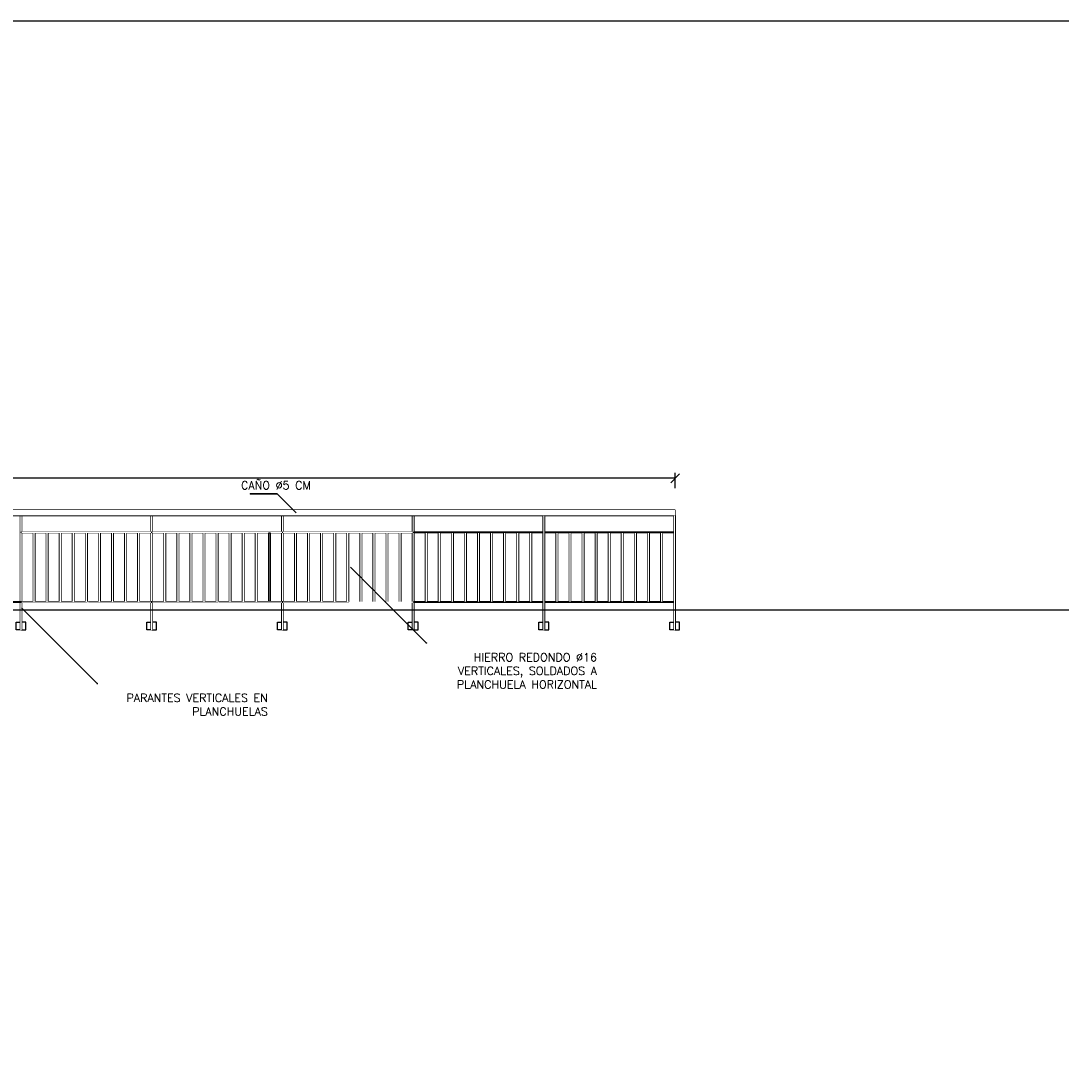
# Model space of a CAD drawing. Header units: millimetres. Extents: x -46 to 202, y -126 to 39.
# Tile 5 of 32: x -28.04 to -18.5, y -104.5 to -94.86. Entities that reach past the tile are written whole.
import ezdxf

# ---------------------------------------------------------------- set-up
doc = ezdxf.new("R2010")
doc.units = ezdxf.units.MM
doc.header["$LTSCALE"] = 0.01
doc.set_wipeout_variables(frame=1)
doc.layers.add('0 AUX', color=56, linetype='Continuous', plot=False)
for name, color, linetype in [('A PROYECCION', 8, 'Continuous'), ('Hatch 354', 254, 'Continuous'), ('TXT COTA', 3, 'Continuous')]:
    doc.layers.add(name, color=color, linetype=linetype)
doc.styles.add('ESC20', font='romans.shx', dxfattribs={"height": 0.03})
doc.styles.add('SaAS simplex', font='simplex.shx', dxfattribs={"width": 0.8})
doc.dimstyles.new('COTAS 125', dxfattribs={"dimscale": 0.01, "dimtxt": 15, "dimasz": 8, "dimexe": 5, "dimexo": 20, "dimgap": 10, "dimtad": 0, "dimzin": 9, "dimdsep": 46, "dimtxsty": 'SaAS simplex', "dimblk": 'OBLIQUE', "dimcen": 0, "dimclrd": 8, "dimclre": 8, "dimclrt": 256, "dimadec": 1, "dimazin": 0, "dimtfac": 1, "dimtmove": 2, "dimatfit": 3, "dimldrblk": 'OBLIQUE', "dimfxl": 10, "dimlwd": -1, "dimlwe": -1, "dimarcsym": 0})
doc.dimstyles.new('COTAS 75', dxfattribs={"dimscale": 0.01, "dimtxt": 8, "dimasz": 8, "dimexe": 5, "dimexo": 20, "dimgap": 10, "dimtad": 0, "dimzin": 9, "dimdsep": 46, "dimtxsty": 'SaAS simplex', "dimblk": 'OBLIQUE', "dimcen": 0, "dimclrd": 8, "dimclre": 8, "dimclrt": 256, "dimadec": 1, "dimazin": 0, "dimtfac": 1, "dimtmove": 2, "dimatfit": 3, "dimldrblk": 'OBLIQUE', "dimfxl": 10, "dimlwd": -1, "dimlwe": -1, "dimarcsym": 0})

# ---------------------------------------------------------------- blocks, each defined once
blk = doc.blocks.new('parante vertical')
at = {"color": 6}
blk.add_lwpolyline([(-1.07, -0.005), (-0.02, -0.005), (-0.02, 0.005), (-1.07, 0.005)], close=True, dxfattribs=at)
at = {"color": 252}
for points in [[(-0.02, 0.005), (-0.02, 0.045), (-0.09, 0.045), (-0.09, 0.005)], [(-0.02, -0.005), (-0.02, -0.045), (-0.09, -0.045), (-0.09, -0.005)]]:
    blk.add_lwpolyline(points, close=True, dxfattribs=at)
at = {"color": 6}
blk.add_wipeout([(-1.07, -0.005), (-0.02, -0.005), (-0.02, 0.005), (-1.07, 0.005)], dxfattribs=at)
blk = doc.blocks.new('Baranda larga')
at = {"layer": 'A PROYECCION'}
for points in [[(-0.785, -8.8692), (-0.155, -8.8692), (-0.155, -8.8572), (-0.785, -8.8572)], [(-0.785, -8.9892), (-0.155, -8.9892), (-0.155, -8.9772), (-0.785, -8.9772)], [(-0.785, -9.1092), (-0.155, -9.1092), (-0.155, -9.0972), (-0.785, -9.0972)], [(-0.785, -9.2292), (-0.155, -9.2292), (-0.155, -9.2172), (-0.785, -9.2172)], [(-0.785, -9.3492), (-0.155, -9.3492), (-0.155, -9.3372), (-0.785, -9.3372)], [(-0.785, -9.4692), (-0.155, -9.4692), (-0.155, -9.4572), (-0.785, -9.4572)], [(-0.785, -9.5892), (-0.155, -9.5892), (-0.155, -9.5772), (-0.785, -9.5772)], [(-0.785, -9.7092), (-0.155, -9.7092), (-0.155, -9.6972), (-0.785, -9.6972)], [(-0.785, -9.8292), (-0.155, -9.8292), (-0.155, -9.8172), (-0.785, -9.8172)], [(-0.785, -10.0692), (-0.155, -10.0692), (-0.155, -10.0572), (-0.785, -10.0572)], [(-0.785, -10.1892), (-0.155, -10.1892), (-0.155, -10.1772), (-0.785, -10.1772)], [(-0.785, -10.3092), (-0.155, -10.3092), (-0.155, -10.2972), (-0.785, -10.2972)], [(-0.785, -10.4292), (-0.155, -10.4292), (-0.155, -10.4172), (-0.785, -10.4172)], [(-0.785, -10.5492), (-0.155, -10.5492), (-0.155, -10.5372), (-0.785, -10.5372)], [(-0.785, -10.6692), (-0.155, -10.6692), (-0.155, -10.6572), (-0.785, -10.6572)], [(-0.785, -10.7892), (-0.155, -10.7892), (-0.155, -10.7772), (-0.785, -10.7772)], [(-0.785, -10.9092), (-0.155, -10.9092), (-0.155, -10.8972), (-0.785, -10.8972)], [(-0.785, -11.2692), (-0.155, -11.2692), (-0.155, -11.2572), (-0.785, -11.2572)], [(-0.785, -11.3892), (-0.155, -11.3892), (-0.155, -11.3772), (-0.785, -11.3772)], [(-0.785, -11.5092), (-0.155, -11.5092), (-0.155, -11.4972), (-0.785, -11.4972)], [(-0.785, -11.6292), (-0.155, -11.6292), (-0.155, -11.6172), (-0.785, -11.6172)], [(-0.785, -11.7492), (-0.155, -11.7492), (-0.155, -11.7372), (-0.785, -11.7372)], [(-0.785, -11.8692), (-0.155, -11.8692), (-0.155, -11.8572), (-0.785, -11.8572)], [(-0.785, -11.9892), (-0.155, -11.9892), (-0.155, -11.9772), (-0.785, -11.9772)], [(-0.785, -12.1092), (-0.155, -12.1092), (-0.155, -12.0972), (-0.785, -12.0972)], [(-0.785, -12.2292), (-0.155, -12.2292), (-0.155, -12.2172), (-0.785, -12.2172)]]:
    blk.add_lwpolyline(points, close=True, dxfattribs=at)
for p in [(0.125, -8.7432), (0.125, -9.9432), (0.125, -11.1432), (0.125, -12.3432)]:
    blk.add_blockref('parante vertical', p)
at = {"color": 2}
for points in [[(-0.155, -9.352), (-0.145, -9.352), (-0.145, -8.162), (-0.155, -8.162)], [(-0.155, -10.552), (-0.145, -10.552), (-0.145, -9.362), (-0.155, -9.362)], [(-0.155, -11.752), (-0.145, -11.752), (-0.145, -10.562), (-0.155, -10.562)], [(-0.795, -12.3382), (-0.785, -12.3382), (-0.785, -11.1482), (-0.795, -11.1482)]]:
    blk.add_lwpolyline(points, close=True, dxfattribs=at)
blk.add_wipeout([(-0.795, -12.3382), (-0.785, -12.3382), (-0.785, -11.1482), (-0.795, -11.1482)], dxfattribs=at)
for points in [[(-0.795, -11.1382), (-0.785, -11.1382), (-0.785, -9.9482), (-0.795, -9.9482)], [(-0.795, -14.7382), (-0.785, -14.7382), (-0.785, -12.3482), (-0.795, -12.3482)]]:
    blk.add_lwpolyline(points, close=True, dxfattribs=at)
for points in [[(-0.785, -11.2692), (-0.155, -11.2692), (-0.155, -11.2572), (-0.785, -11.2572)], [(-0.785, -11.3892), (-0.155, -11.3892), (-0.155, -11.3772), (-0.785, -11.3772)], [(-0.785, -11.5092), (-0.155, -11.5092), (-0.155, -11.4972), (-0.785, -11.4972)], [(-0.785, -11.6292), (-0.155, -11.6292), (-0.155, -11.6172), (-0.785, -11.6172)], [(-0.785, -11.7492), (-0.155, -11.7492), (-0.155, -11.7372), (-0.785, -11.7372)], [(-0.785, -11.8692), (-0.155, -11.8692), (-0.155, -11.8572), (-0.785, -11.8572)], [(-0.785, -11.9892), (-0.155, -11.9892), (-0.155, -11.9772), (-0.785, -11.9772)], [(-0.785, -12.1092), (-0.155, -12.1092), (-0.155, -12.0972), (-0.785, -12.0972)], [(-0.785, -12.2292), (-0.155, -12.2292), (-0.155, -12.2172), (-0.785, -12.2172)]]:
    blk.add_wipeout(points).dxf.layer = 'A PROYECCION'
for points in [[(-0.795, -11.1382), (-0.785, -11.1382), (-0.785, -9.9482), (-0.795, -9.9482)], [(-0.155, -12.3382), (-0.145, -12.3382), (-0.145, -11.1482), (-0.155, -11.1482)]]:
    blk.add_wipeout(points, dxfattribs=at)
for points in [[(-0.795, -9.9382), (-0.785, -9.9382), (-0.785, -8.7482), (-0.795, -8.7482)], [(-0.155, -14.7382), (-0.145, -14.7382), (-0.145, -12.3482), (-0.155, -12.3482)]]:
    blk.add_lwpolyline(points, close=True, dxfattribs=at)
for points in [[(-0.785, -10.0692), (-0.155, -10.0692), (-0.155, -10.0572), (-0.785, -10.0572)], [(-0.785, -10.3092), (-0.155, -10.3092), (-0.155, -10.2972), (-0.785, -10.2972)], [(-0.785, -10.4292), (-0.155, -10.4292), (-0.155, -10.4172), (-0.785, -10.4172)], [(-0.785, -10.5492), (-0.155, -10.5492), (-0.155, -10.5372), (-0.785, -10.5372)], [(-0.785, -10.6692), (-0.155, -10.6692), (-0.155, -10.6572), (-0.785, -10.6572)], [(-0.785, -10.7892), (-0.155, -10.7892), (-0.155, -10.7772), (-0.785, -10.7772)], [(-0.785, -10.9092), (-0.155, -10.9092), (-0.155, -10.8972), (-0.785, -10.8972)], [(-0.785, -11.0292), (-0.155, -11.0292), (-0.155, -11.0172), (-0.785, -11.0172)]]:
    blk.add_wipeout(points).dxf.layer = 'A PROYECCION'
at = {"layer": 'A PROYECCION'}
blk.add_lwpolyline([(-0.785, -11.0292), (-0.155, -11.0292), (-0.155, -11.0172), (-0.785, -11.0172)], close=True, dxfattribs=at)
blk.add_wipeout([(-0.785, -9.8292), (-0.155, -9.8292), (-0.155, -9.8172), (-0.785, -9.8172)]).dxf.layer = 'A PROYECCION'
at = {"color": 2}
for points in [[(-0.795, -9.9382), (-0.785, -9.9382), (-0.785, -8.7482), (-0.795, -8.7482)], [(-0.155, -11.1382), (-0.145, -11.1382), (-0.145, -9.9482), (-0.155, -9.9482)]]:
    blk.add_wipeout(points, dxfattribs=at)
for points in [[(-0.785, -8.8692), (-0.155, -8.8692), (-0.155, -8.8572), (-0.785, -8.8572)], [(-0.785, -8.9892), (-0.155, -8.9892), (-0.155, -8.9772), (-0.785, -8.9772)], [(-0.785, -9.1092), (-0.155, -9.1092), (-0.155, -9.0972), (-0.785, -9.0972)], [(-0.785, -9.2292), (-0.155, -9.2292), (-0.155, -9.2172), (-0.785, -9.2172)], [(-0.785, -9.3492), (-0.155, -9.3492), (-0.155, -9.3372), (-0.785, -9.3372)], [(-0.785, -9.4692), (-0.155, -9.4692), (-0.155, -9.4572), (-0.785, -9.4572)], [(-0.785, -9.5892), (-0.155, -9.5892), (-0.155, -9.5772), (-0.785, -9.5772)], [(-0.785, -9.7092), (-0.155, -9.7092), (-0.155, -9.6972), (-0.785, -9.6972)], [(-0.785, -10.1892), (-0.155, -10.1892), (-0.155, -10.1772), (-0.785, -10.1772)]]:
    blk.add_wipeout(points).dxf.layer = 'A PROYECCION'
blk.add_wipeout([(-0.155, -9.9382), (-0.145, -9.9382), (-0.145, -8.7482), (-0.155, -8.7482)], dxfattribs=at)
blk.add_lwpolyline([(-0.995, 0.317), (0.7065, 3), (0.7492, 2.9729), (-0.945, 0.3015), (-0.945, -14.7482), (-0.995, -14.7482), (-0.995, 0.317)], close=True, dxfattribs=at)
blk.add_wipeout([(-0.995, 0.317), (0.7953, 3.14), (0.838, 3.1129), (-0.945, 0.3015), (-0.945, -14.7482), (-0.995, -14.7482)], dxfattribs=at)
at = {"layer": 'A PROYECCION'}
for points in [[(-0.785, -12.4692), (-0.155, -12.4692), (-0.155, -12.4572), (-0.785, -12.4572)], [(-0.785, -12.5892), (-0.155, -12.5892), (-0.155, -12.5772), (-0.785, -12.5772)], [(-0.785, -12.7092), (-0.155, -12.7092), (-0.155, -12.6972), (-0.785, -12.6972)], [(-0.785, -12.8292), (-0.155, -12.8292), (-0.155, -12.8172), (-0.785, -12.8172)], [(-0.785, -12.9492), (-0.155, -12.9492), (-0.155, -12.9372), (-0.785, -12.9372)], [(-0.785, -13.0692), (-0.155, -13.0692), (-0.155, -13.0572), (-0.785, -13.0572)], [(-0.785, -13.1892), (-0.155, -13.1892), (-0.155, -13.1772), (-0.785, -13.1772)], [(-0.785, -13.3092), (-0.155, -13.3092), (-0.155, -13.2972), (-0.785, -13.2972)], [(-0.785, -13.4292), (-0.155, -13.4292), (-0.155, -13.4172), (-0.785, -13.4172)], [(-0.785, -13.6692), (-0.155, -13.6692), (-0.155, -13.6572), (-0.785, -13.6572)], [(-0.785, -13.7892), (-0.155, -13.7892), (-0.155, -13.7772), (-0.785, -13.7772)], [(-0.785, -13.9092), (-0.155, -13.9092), (-0.155, -13.8972), (-0.785, -13.8972)], [(-0.785, -14.0292), (-0.155, -14.0292), (-0.155, -14.0172), (-0.785, -14.0172)], [(-0.785, -14.1492), (-0.155, -14.1492), (-0.155, -14.1372), (-0.785, -14.1372)], [(-0.785, -14.2692), (-0.155, -14.2692), (-0.155, -14.2572), (-0.785, -14.2572)], [(-0.785, -14.3892), (-0.155, -14.3892), (-0.155, -14.3772), (-0.785, -14.3772)], [(-0.785, -14.5092), (-0.155, -14.5092), (-0.155, -14.4972), (-0.785, -14.4972)], [(-0.785, -14.6292), (-0.155, -14.6292), (-0.155, -14.6172), (-0.785, -14.6172)]]:
    blk.add_lwpolyline(points, close=True, dxfattribs=at)
for p in [(0.125, -13.5432), (0.125, -14.7432)]:
    blk.add_blockref('parante vertical', p)
for points in [[(-0.785, -12.4692), (-0.155, -12.4692), (-0.155, -12.4572), (-0.785, -12.4572)], [(-0.785, -12.5892), (-0.155, -12.5892), (-0.155, -12.5772), (-0.785, -12.5772)], [(-0.785, -12.7092), (-0.155, -12.7092), (-0.155, -12.6972), (-0.785, -12.6972)], [(-0.785, -12.8292), (-0.155, -12.8292), (-0.155, -12.8172), (-0.785, -12.8172)], [(-0.785, -12.9492), (-0.155, -12.9492), (-0.155, -12.9372), (-0.785, -12.9372)], [(-0.785, -13.0692), (-0.155, -13.0692), (-0.155, -13.0572), (-0.785, -13.0572)], [(-0.785, -13.1892), (-0.155, -13.1892), (-0.155, -13.1772), (-0.785, -13.1772)], [(-0.785, -13.3092), (-0.155, -13.3092), (-0.155, -13.2972), (-0.785, -13.2972)], [(-0.785, -13.4292), (-0.155, -13.4292), (-0.155, -13.4172), (-0.785, -13.4172)], [(-0.785, -13.6692), (-0.155, -13.6692), (-0.155, -13.6572), (-0.785, -13.6572)], [(-0.785, -13.7892), (-0.155, -13.7892), (-0.155, -13.7772), (-0.785, -13.7772)], [(-0.785, -13.9092), (-0.155, -13.9092), (-0.155, -13.8972), (-0.785, -13.8972)], [(-0.785, -14.0292), (-0.155, -14.0292), (-0.155, -14.0172), (-0.785, -14.0172)], [(-0.785, -14.1492), (-0.155, -14.1492), (-0.155, -14.1372), (-0.785, -14.1372)], [(-0.785, -14.2692), (-0.155, -14.2692), (-0.155, -14.2572), (-0.785, -14.2572)], [(-0.785, -14.3892), (-0.155, -14.3892), (-0.155, -14.3772), (-0.785, -14.3772)], [(-0.785, -14.5092), (-0.155, -14.5092), (-0.155, -14.4972), (-0.785, -14.4972)], [(-0.785, -14.6292), (-0.155, -14.6292), (-0.155, -14.6172), (-0.785, -14.6172)]]:
    blk.add_wipeout(points).dxf.layer = 'A PROYECCION'
blk = doc.blocks.new('_Oblique')
at = {"layer": 'TXT COTA', "color": 0, "lineweight": -2}
blk.add_line((-0.5, -0.5), (0.5, 0.5), dxfattribs=at)
blk = doc.blocks.new('*D1065')
at = {"layer": 'Defpoints', "color": 0, "transparency": 16777216}
for p in [(-37.105, -99.0561), (-37.105, -99.347), (-22.0397, -99.347)]:
    blk.add_point(p, dxfattribs=at)
at = {"layer": 'TXT COTA', "color": 8, "transparency": 16777216}
for p, q in [((-37.105, -99.147), (-37.105, -99.0061)), ((-37.105, -99.0561), (-29.7943, -99.0561)), ((-22.0397, -99.0561), (-29.3505, -99.0561)), ((-22.0397, -99.147), (-22.0397, -99.0061))]:
    blk.add_line(p, q, dxfattribs=at)
at = {"layer": 'TXT COTA', "color": 8, "transparency": 16777216, "xscale": 0.08, "yscale": 0.08, "zscale": 0.08, "rotation": 180}
blk.add_blockref('_Oblique', (-37.105, -99.0561), dxfattribs=at)
at = {"layer": 'TXT COTA', "color": 8, "transparency": 16777216, "xscale": 0.08, "yscale": 0.08, "zscale": 0.08}
blk.add_blockref('_Oblique', (-22.0397, -99.0561), dxfattribs=at)
at = {"layer": 'TXT COTA', "transparency": 16777216, "insert": (-29.5724, -99.0561), "char_height": 0.08, "attachment_point": 5, "style": 'SaAS simplex'}
blk.add_mtext('15.07', dxfattribs=at)

msp = doc.modelspace()

# ---------------------------------------------------------------- block references
at = {"color": 6, "xscale": -1, "rotation": 90.00000000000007}
msp.add_blockref('Baranda larga', (-36.788, -100.342), dxfattribs=at)

# ---------------------------------------------------------------- texts
at = {"layer": 'TXT COTA', "ltscale": 0.025, "insert": (-25.3838, -99.0829), "char_height": 0.0748, "width": 1.582181, "attachment_point": 3, "style": 'ESC20'}
msp.add_mtext('CAÑO ∅5 CM', dxfattribs=at)

# ---------------------------------------------------------------- leaders
at = {"layer": 'TXT COTA', "color": 1}
msp.add_leader([(-25.9387, -99.1981), (-25.6928, -99.1981), (-25.9387, -99.1981)], dimstyle='COTAS 125', override={"dimtxt": 5, "dimasz": 6, "dimclrd": 1, "dimldrblk": 'DotSmall'}, dxfattribs=at)

# ---------------------------------------------------------------- next in the draw order: linework, layer by layer
at = {"layer": '0 AUX'}
msp.add_lwpolyline([(-41.726, -94.859), (2.2904, -94.859), (2.2904, -104.6922), (-41.726, -104.6922)], close=True, dxfattribs=at)
at = {"layer": 'Hatch 354'}
msp.add_lwpolyline([(-1.1847, -100.2672), (-36.848, -100.2672)], dxfattribs=at)
at = {"layer": 'TXT COTA', "color": 1}
msp.add_lwpolyline([(-25.6928, -99.1981), (-25.5189, -99.372)], dxfattribs=at)

# ---------------------------------------------------------------- next in the draw order: texts
at = {"layer": 'TXT COTA', "ltscale": 0.025, "char_height": 0.0748, "width": 1.582181, "attachment_point": 3, "style": 'ESC20'}
for s, insert in [('HIERRO REDONDO ∅16 VERTICALES, SOLDADOS A PLANCHUELA HORIZONTAL', (-22.7574, -100.6613)), ('PARANTES VERTICALES EN PLANCHUELAS', (-25.7783, -101.0339))]:
    msp.add_mtext(s, dxfattribs=dict(at, insert=insert))

# ---------------------------------------------------------------- next in the draw order: dimensions: what is measured, and where the dimension line sits
at = {"layer": 'TXT COTA'}
dim = msp.add_linear_dim(base=(-37.105, -99.0561), p1=(-22.0397, -99.347), p2=(-37.105, -99.347), angle=180, dimstyle='COTAS 75', dxfattribs=at)
dim.commit()
dim.dimension.update_dxf_attribs({"geometry": '*D1065', "text_midpoint": (-29.5724, -99.0561)})

# ---------------------------------------------------------------- next in the draw order: leaders
at = {"layer": 'TXT COTA', "color": 1}
for points in [[(-24.3233, -100.5676), (-25.0189, -99.872), (-24.3233, -100.5676)], [(-27.3441, -100.9401), (-28.0397, -100.2445), (-27.3441, -100.9401)]]:
    msp.add_leader(points, dimstyle='COTAS 125', override={"dimtxt": 5, "dimasz": 6, "dimclrd": 1, "dimldrblk": 'DotSmall'}, dxfattribs=at)

doc.saveas('drawing.dxf')
